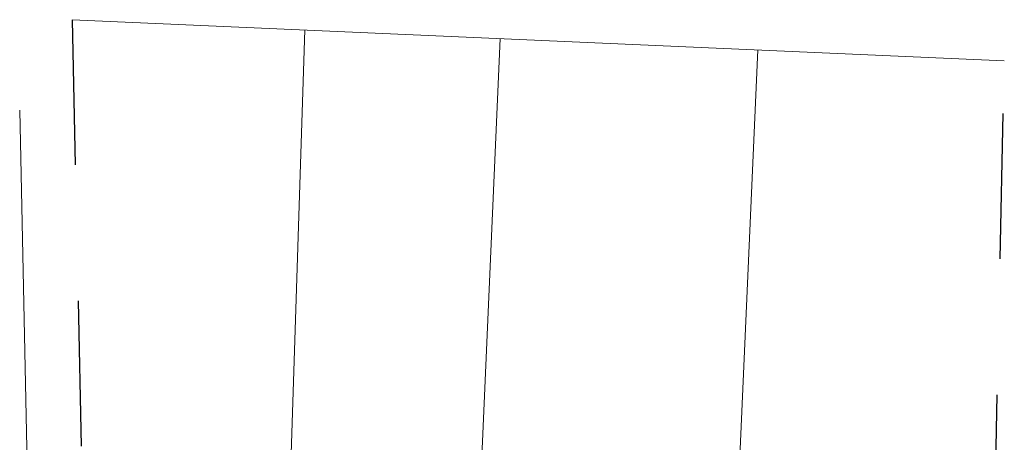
# Model space of a CAD drawing. Header units: feet. Extents: x 2433273 to 2447442, y 555003 to 575201.
# Tile 108 of 226: x 2445137 to 2445408, y 558395 to 558511. Entities that reach past the tile are written whole.
import ezdxf

# ---------------------------------------------------------------- set-up
doc = ezdxf.new("R2010")
doc.units = ezdxf.units.FT
doc.header["$LTSCALE"] = 50
doc.header["$MEASUREMENT"] = 0
doc.linetypes.add('cl20', pattern=[100, 5, -5, 80, -5, 5])
doc.linetypes.add('rowex', pattern=[4.85, 0.8, -0.375, -0.375, 0.8, -0.3, 0.8, -0.3, 0.8, -0.3])
for name, color, linetype, lineweight in [('DV_X_Property_Line', 7, 'Continuous', 0), ('RW_X_CL_20', 6, 'cl20', 0), ('RW_X_Fee_RW', 6, 'rowex', 30)]:
    doc.layers.add(name, color=color, linetype=linetype, lineweight=lineweight)

msp = doc.modelspace()

# ---------------------------------------------------------------- linework, layer by layer
at = {"layer": 'DV_X_Property_Line'}
for p, q in [((2445151.66, 558511.29), (2445408.31, 558499.95)), ((2445215.71, 558508.46), (2445211.49, 558376.52)), ((2445269.51, 558506.08), (2445263.69, 558374.21)), ((2445340.44, 558502.95), (2445334.62, 558371.08))]:
    msp.add_line(p, q, dxfattribs=at)
at = {"layer": 'RW_X_CL_20'}
msp.add_line((2445137.18, 558486.34), (2445142.38, 558236.78), dxfattribs=at)
msp.add_line((2445137.18, 558486.34), (2445142.38, 558236.78), dxfattribs=at)
at = {"layer": 'RW_X_Fee_RW'}
for p, q in [((2445151.66, 558511.29), (2445154.42, 558379.04)), ((2445405.5, 558367.95), (2445408.31, 558499.95))]:
    msp.add_line(p, q, dxfattribs=at)

doc.saveas('drawing.dxf')
